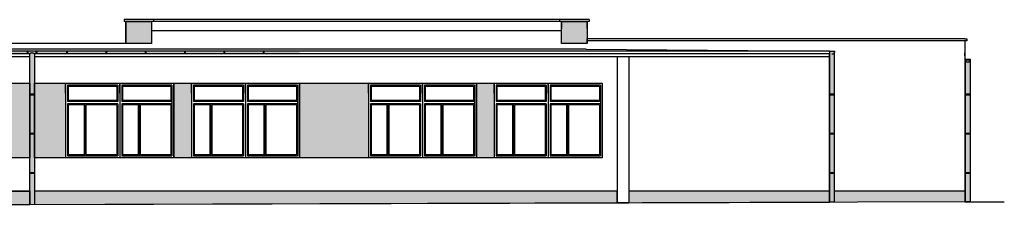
# Model space of a CAD drawing. Header units: millimetres. Extents: x -40063 to 512011, y 350190 to 687060.
# Tile 8 of 256: x 9601 to 34644, y 516173 to 520953. Entities that reach past the tile are written whole.
import ezdxf

# ---------------------------------------------------------------- set-up
doc = ezdxf.new("R2010")
doc.units = ezdxf.units.MM
doc.layers.add('2D - Ogólne', color=8, linetype='Continuous')
doc.layers.add('Konstrukcja - Ściany zew', color=8, linetype='Continuous')

msp = doc.modelspace()

# ---------------------------------------------------------------- hatches: boundary and pattern name
at = {"layer": 'Konstrukcja - Ściany zew', "linetype": 'Continuous', "lineweight": 0}
for points in [[(12953.82408, 520348.41336), (12303.82408, 520348.41336), (12303.82408, 520902.52686), (12953.82408, 520902.52686)], [(24033.82408, 520348.41336), (23383.82408, 520348.41336), (23383.82408, 520902.52686), (24033.82408, 520902.52686)], [(30194.47248, 520152.52686), (30335.36665, 520152.51808, -0.1742050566), (30319.25622, 520107.68149), (30319.25622, 516302.45022), (30199.25622, 516302.08652)], [(33643.82408, 519942.52686), (33784.71825, 519942.51808, -0.1408456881), (33773.969, 519905.11541), (33653.969, 519906.09775, -0.1367056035)], [(33653.969, 519906.09775), (33773.969, 519905.11541), (33773.969, 516312.52686), (33653.969, 516312.52686)], [(9019.71741, 519332.52686), (9854.6371, 519332.52686), (9854.6371, 517432.52686), (9019.71741, 517432.52686)], [(9974.63712, 519332.52686), (10769.71742, 519332.52686), (10769.71742, 517432.52686), (9974.63712, 517432.52686)], [(13519.71741, 519332.52686), (13969.71741, 519332.52686), (13969.71741, 517432.52686), (13519.71741, 517432.52686)], [(16719.71741, 519332.52686), (18469.71742, 519332.52686), (18469.71742, 517432.52686), (16719.71741, 517432.52686)], [(21219.71741, 519332.52686), (21669.71741, 519332.52686), (21669.71741, 517432.52686), (21219.71741, 517432.52686)], [(-12340.07758, 516582.52686), (9854.8192, 516582.52686), (9854.8192, 516240.423), (-12339.89551, 516173.1514)], [(9974.8192, 516240.78672), (25094.47253, 516286.61393), (30194.47248, 516302.07195), (30194.47248, 516582.52696), (25094.47253, 516582.52696), (25094.47253, 516286.61393), (24794.47241, 516286.61393), (24794.47241, 516582.52696), (9974.8192, 516582.52696)], [(30194.47248, 516302.07202), (30194.47248, 516582.52685), (30199.25622, 516582.52685), (30199.25622, 516302.08652)], [(30319.25622, 516582.52685), (33643.82408, 516582.52685), (33643.82408, 516312.52686), (30319.25622, 516302.45022)]]:
    msp.add_hatch(color=27, dxfattribs=at).paths.add_polyline_path(points)
at = {"layer": 'Konstrukcja - Ściany zew', "linetype": 'Continuous', "lineweight": 13}
for points in [[(-12460.28259, 520082.52686), (16719.71741, 520082.80173), (16719.71741, 520152.52088), (-12460.28259, 520152.52686)], [(9974.8192, 516240.78672), (9854.63712, 516240.78672), (9854.63712, 520082.52686), (9974.8192, 520082.52686)]]:
    msp.add_hatch(color=251, dxfattribs=at).paths.add_polyline_path(points)

# ---------------------------------------------------------------- linework, layer by layer
at = {"layer": '2D - Ogólne', "linetype": 'Continuous'}
for p, q in [((9974.63712, 519052.38197), (9854.63712, 519052.38197)), ((9974.63712, 519032.38197), (9854.63712, 519032.38197)), ((30319.25622, 519052.38197), (30199.25622, 519052.38197)), ((30319.25622, 519032.38197), (30199.25622, 519032.38197)), ((33773.969, 519052.38197), (33653.969, 519052.38197)), ((33773.969, 519032.38197), (33653.969, 519032.38197)), ((12094.71741, 518867.52686), (10819.71741, 518867.52686)), ((12094.71741, 518867.52686), (10819.71741, 518867.52686)), ((12094.71741, 518807.52686), (10819.71741, 518807.52686)), ((12094.71741, 518807.52686), (10819.71741, 518807.52686)), ((12069.71741, 518892.52686), (10844.71741, 518892.52686)), ((12069.71741, 518892.52686), (10844.71741, 518892.52686)), ((11244.71741, 518782.52686), (10844.71741, 518782.52686)), ((11244.71741, 518782.52686), (10844.71741, 518782.52686)), ((12069.71741, 518782.52686), (11294.71741, 518782.52686)), ((12069.71741, 518782.52686), (11294.71741, 518782.52686)), ((13469.71741, 518867.52686), (12194.71741, 518867.52686)), ((13469.71741, 518867.52686), (12194.71741, 518867.52686)), ((13469.71741, 518807.52686), (12194.71741, 518807.52686)), ((13469.71741, 518807.52686), (12194.71741, 518807.52686)), ((13444.71741, 518892.52686), (12219.71741, 518892.52686)), ((13444.71741, 518892.52686), (12219.71741, 518892.52686)), ((12619.71741, 518782.52686), (12219.71741, 518782.52686)), ((12619.71741, 518782.52686), (12219.71741, 518782.52686)), ((13444.71741, 518782.52686), (12669.71741, 518782.52686)), ((13444.71741, 518782.52686), (12669.71741, 518782.52686)), ((15294.71741, 518867.52686), (14019.71741, 518867.52686)), ((15294.71741, 518867.52686), (14019.71741, 518867.52686)), ((15294.71741, 518807.52686), (14019.71741, 518807.52686)), ((15294.71741, 518807.52686), (14019.71741, 518807.52686)), ((15269.71741, 518892.52686), (14044.71741, 518892.52686)), ((15269.71741, 518892.52686), (14044.71741, 518892.52686)), ((14444.71741, 518782.52686), (14044.71741, 518782.52686)), ((14444.71741, 518782.52686), (14044.71741, 518782.52686)), ((15269.71741, 518782.52686), (14494.71741, 518782.52686)), ((15269.71741, 518782.52686), (14494.71741, 518782.52686)), ((16669.71741, 518867.52686), (15394.71741, 518867.52686)), ((16669.71741, 518867.52686), (15394.71741, 518867.52686)), ((16669.71741, 518807.52686), (15394.71741, 518807.52686)), ((16669.71741, 518807.52686), (15394.71741, 518807.52686)), ((16644.71741, 518892.52686), (15419.71741, 518892.52686)), ((16644.71741, 518892.52686), (15419.71741, 518892.52686)), ((15819.71741, 518782.52686), (15419.71741, 518782.52686)), ((15819.71741, 518782.52686), (15419.71741, 518782.52686)), ((16644.71741, 518782.52686), (15869.71741, 518782.52686)), ((16644.71741, 518782.52686), (15869.71741, 518782.52686)), ((19794.71741, 518867.52686), (18519.71741, 518867.52686)), ((19794.71741, 518867.52686), (18519.71741, 518867.52686)), ((19794.71741, 518807.52686), (18519.71741, 518807.52686)), ((19794.71741, 518807.52686), (18519.71741, 518807.52686)), ((19769.71741, 518892.52686), (18544.71741, 518892.52686)), ((19769.71741, 518892.52686), (18544.71741, 518892.52686)), ((18944.71741, 518782.52686), (18544.71741, 518782.52686)), ((18944.71741, 518782.52686), (18544.71741, 518782.52686)), ((19769.71741, 518782.52686), (18994.71741, 518782.52686)), ((19769.71741, 518782.52686), (18994.71741, 518782.52686)), ((21169.71741, 518867.52686), (19894.71741, 518867.52686)), ((21169.71741, 518867.52686), (19894.71741, 518867.52686)), ((21169.71741, 518807.52686), (19894.71741, 518807.52686)), ((21169.71741, 518807.52686), (19894.71741, 518807.52686)), ((21144.71741, 518892.52686), (19919.71741, 518892.52686)), ((21144.71741, 518892.52686), (19919.71741, 518892.52686)), ((20319.71741, 518782.52686), (19919.71741, 518782.52686)), ((20319.71741, 518782.52686), (19919.71741, 518782.52686)), ((21144.71741, 518782.52686), (20369.71741, 518782.52686)), ((21144.71741, 518782.52686), (20369.71741, 518782.52686)), ((22994.71741, 518867.52686), (21719.71741, 518867.52686)), ((22994.71741, 518867.52686), (21719.71741, 518867.52686)), ((22994.71741, 518807.52686), (21719.71741, 518807.52686)), ((22994.71741, 518807.52686), (21719.71741, 518807.52686)), ((22969.71741, 518892.52686), (21744.71741, 518892.52686)), ((22969.71741, 518892.52686), (21744.71741, 518892.52686)), ((22144.71741, 518782.52686), (21744.71741, 518782.52686)), ((22144.71741, 518782.52686), (21744.71741, 518782.52686)), ((22969.71741, 518782.52686), (22194.71741, 518782.52686)), ((22969.71741, 518782.52686), (22194.71741, 518782.52686)), ((24369.71741, 518867.52686), (23094.71741, 518867.52686)), ((24369.71741, 518867.52686), (23094.71741, 518867.52686)), ((24369.71741, 518807.52686), (23094.71741, 518807.52686)), ((24369.71741, 518807.52686), (23094.71741, 518807.52686)), ((24344.71741, 518892.52686), (23119.71741, 518892.52686)), ((24344.71741, 518892.52686), (23119.71741, 518892.52686)), ((23519.71741, 518782.52686), (23119.71741, 518782.52686)), ((23519.71741, 518782.52686), (23119.71741, 518782.52686)), ((24344.71741, 518782.52686), (23569.71741, 518782.52686)), ((24344.71741, 518782.52686), (23569.71741, 518782.52686)), ((9974.63712, 518052.38197), (9854.63712, 518052.38197)), ((9974.63712, 518032.38197), (9854.63712, 518032.38197)), ((30319.25622, 518052.38197), (30199.25622, 518052.38197)), ((30319.25622, 518032.38197), (30199.25622, 518032.38197)), ((33773.969, 518052.38197), (33653.969, 518052.38197)), ((33773.969, 518032.38197), (33653.969, 518032.38197)), ((9974.63712, 517052.38197), (9854.63712, 517052.38197)), ((9974.63712, 517032.38197), (9854.63712, 517032.38197)), ((30319.25622, 517052.38197), (30199.25622, 517052.38197)), ((30319.25622, 517032.38197), (30199.25622, 517032.38197)), ((33773.969, 517052.38197), (33653.969, 517052.38197)), ((33773.969, 517032.38197), (33653.969, 517032.38197)), ((33643.82408, 516582.52686), (33643.82408, 516312.52686)), ((33643.82408, 516312.52686), (-12459.89551, 516172.78768))]:
    msp.add_line(p, q, dxfattribs=at)
at = {"layer": '2D - Ogólne', "linetype": 'Continuous', "flags": 128}
for points in [[(9854.8192, 516240.423), (9854.63712, 516300.49586), (9854.63712, 520082.52686)], [(9974.63712, 520082.52686), (9974.63712, 516300.85958), (9974.8192, 516240.78672)], [(30319.25622, 520107.68149), (30319.25622, 516302.45022), (30199.25622, 516302.08652), (30199.25622, 520082.52686)], [(33773.969, 519905.11541), (33773.969, 516312.52686), (33653.969, 516312.52686), (33653.969, 519906.09775)]]:
    msp.add_lwpolyline(points, dxfattribs=at)
at = {"layer": '2D - Ogólne', "linetype": 'Continuous'}
for centre, radius, start, end in [((30264.91956, 520152.51808), 70.44709, 263.478355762, 0), ((9914.63712, 519994.04227), 106.90894, 55.859424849, 124.140575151), ((33714.27116, 519942.51808), 70.44709, 179.992862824, 0)]:
    msp.add_arc(centre, radius, start, end, dxfattribs=at)
at = {"layer": 'Konstrukcja - Ściany zew', "linetype": 'Continuous'}
for p, q in [((12303.82408, 520952.52686), (12253.82408, 520952.52686)), ((12253.82408, 520952.52686), (12253.82408, 520902.52686)), ((24083.82408, 520902.52686), (12253.82408, 520902.52686)), ((24083.82408, 520952.52686), (12303.82408, 520952.52686)), ((12303.82408, 520902.52686), (12303.82408, 520348.41336)), ((12953.82408, 520902.52686), (12953.82408, 520348.41336)), ((13003.82408, 520952.52686), (13003.82408, 520902.52686)), ((23333.82408, 520952.52686), (23333.82408, 520902.52686)), ((23383.82408, 520902.52686), (23383.82408, 520729.09062)), ((24033.82408, 520729.09062), (24033.82408, 520902.52686)), ((24083.82408, 520952.52686), (24083.82408, 520902.52686)), ((12953.82408, 520674.78358), (23383.82408, 520674.78358)), ((24033.82408, 520793.20412), (24033.82408, 520729.09062)), ((24033.82408, 520348.41336), (24033.82408, 520464.79774)), ((33643.82408, 520462.52686), (24033.82408, 520462.52686)), ((33693.82408, 520412.52686), (24033.82408, 520412.52686)), ((33643.82408, 520462.52686), (33693.82408, 520462.52686)), ((33643.82408, 520412.52686), (33643.82408, 516582.52686)), ((33693.82408, 520462.52686), (33693.82408, 520412.52686)), ((12953.82408, 520348.41336), (-24180.28259, 520348.41336)), ((24007.5392, 520202.52686), (-24180.28259, 520202.52686)), ((30194.47248, 520152.52686), (-24180.28259, 520152.52686)), ((9791.0411, 520152.52686), (9791.0411, 520082.52686)), ((9811.0411, 520152.52686), (9811.0411, 520082.52686)), ((10012.51143, 520152.52686), (10012.51143, 520082.52686)), ((10032.51143, 520152.52686), (10032.51143, 520082.52686)), ((10791.0411, 520152.52686), (10791.0411, 520082.52686)), ((10811.0411, 520152.52686), (10811.0411, 520082.52686)), ((11791.0411, 520152.52686), (11791.0411, 520082.52686)), ((11811.0411, 520152.52686), (11811.0411, 520082.52686)), ((12791.0411, 520152.52686), (12791.0411, 520082.52686)), ((12811.0411, 520152.52686), (12811.0411, 520082.52686)), ((13791.0411, 520152.52686), (13791.0411, 520082.52686)), ((13811.0411, 520152.52686), (13811.0411, 520082.52686)), ((14791.0411, 520152.52686), (14791.0411, 520082.52686)), ((14811.0411, 520152.52686), (14811.0411, 520082.52686)), ((15791.0411, 520152.52686), (15791.0411, 520082.52686)), ((15811.0411, 520152.52686), (15811.0411, 520082.52686)), ((24033.82408, 520348.41336), (23383.82408, 520348.41336)), ((24007.5392, 520202.52686), (30176.99536, 520152.52686)), ((30194.47248, 520152.52686), (30194.47248, 516302.07196)), ((30194.47248, 520152.52686), (30335.36665, 520152.51808)), ((9854.63712, 520082.52686), (-12340.28259, 520082.52686)), ((9854.63712, 520002.52686), (-12340.07758, 520002.52686)), ((30194.47248, 520082.52686), (9974.63712, 520082.52686)), ((30194.47248, 520002.52686), (9974.63712, 520002.52686)), ((24794.47248, 520002.52686), (24794.47248, 516285.7047)), ((25094.47248, 520002.52686), (25094.47248, 516286.614)), ((33643.82408, 520035.35041), (33643.82408, 520109.96991)), ((33643.82408, 519942.52686), (33784.71825, 519942.51808)), ((10769.71741, 519332.52686), (12144.71741, 519332.52686)), ((10769.71741, 519282.52686), (10769.71741, 519332.52686)), ((10769.71741, 519332.52686), (12144.71741, 519332.52686)), ((10769.71741, 519282.52686), (10769.71741, 519332.52686)), ((10769.71741, 519082.52686), (10769.71741, 519282.52686)), ((10769.71741, 519082.52686), (10769.71741, 519282.52686)), ((12094.71741, 519282.52686), (10819.71741, 519282.52686)), ((10819.71741, 519282.52686), (10819.71741, 518867.52686)), ((12094.71741, 519282.52686), (10819.71741, 519282.52686)), ((10819.71741, 519282.52686), (10819.71741, 518867.52686)), ((10844.71741, 519257.52686), (12069.71741, 519257.52686)), ((10844.71741, 518892.52686), (10844.71741, 519257.52686)), ((10844.71741, 519257.52686), (12069.71741, 519257.52686)), ((10844.71741, 518892.52686), (10844.71741, 519257.52686)), ((12069.71741, 519257.52686), (12069.71741, 518892.52686)), ((12069.71741, 519257.52686), (12069.71741, 518892.52686)), ((12094.71741, 519282.52686), (12094.71741, 518867.52686)), ((12094.71741, 519282.52686), (12094.71741, 518867.52686)), ((12144.71741, 519332.52686), (12144.71741, 517432.52686)), ((12144.71741, 519332.52686), (12144.71741, 517432.52686)), ((12144.71741, 519332.52686), (13519.71741, 519332.52686)), ((12144.71741, 519282.52686), (12144.71741, 519332.52686)), ((12144.71741, 519332.52686), (13519.71741, 519332.52686)), ((12144.71741, 519282.52686), (12144.71741, 519332.52686)), ((12144.71741, 519082.52686), (12144.71741, 519282.52686)), ((12144.71741, 519082.52686), (12144.71741, 519282.52686)), ((13469.71741, 519282.52686), (12194.71741, 519282.52686)), ((12194.71741, 519282.52686), (12194.71741, 518867.52686)), ((13469.71741, 519282.52686), (12194.71741, 519282.52686)), ((12194.71741, 519282.52686), (12194.71741, 518867.52686)), ((12219.71741, 519257.52686), (13444.71741, 519257.52686)), ((12219.71741, 518892.52686), (12219.71741, 519257.52686)), ((12219.71741, 519257.52686), (13444.71741, 519257.52686)), ((12219.71741, 518892.52686), (12219.71741, 519257.52686)), ((13444.71741, 519257.52686), (13444.71741, 518892.52686)), ((13444.71741, 519257.52686), (13444.71741, 518892.52686)), ((13469.71741, 519282.52686), (13469.71741, 517482.52686)), ((13469.71741, 519282.52686), (13469.71741, 517482.52686)), ((13519.71741, 519332.52686), (13519.71741, 517432.52686)), ((13519.71741, 519332.52686), (13519.71741, 517432.52686)), ((13969.71741, 519332.52686), (15344.71741, 519332.52686)), ((13969.71741, 519282.52686), (13969.71741, 519332.52686)), ((13969.71741, 519332.52686), (15344.71741, 519332.52686)), ((13969.71741, 519282.52686), (13969.71741, 519332.52686)), ((13969.71741, 519082.52686), (13969.71741, 519282.52686)), ((13969.71741, 519082.52686), (13969.71741, 519282.52686)), ((15294.71741, 519282.52686), (14019.71741, 519282.52686)), ((14019.71741, 519282.52686), (14019.71741, 518867.52686)), ((15294.71741, 519282.52686), (14019.71741, 519282.52686)), ((14019.71741, 519282.52686), (14019.71741, 518867.52686)), ((14044.71741, 519257.52686), (15269.71741, 519257.52686)), ((14044.71741, 518892.52686), (14044.71741, 519257.52686)), ((14044.71741, 519257.52686), (15269.71741, 519257.52686)), ((14044.71741, 518892.52686), (14044.71741, 519257.52686)), ((15269.71741, 519257.52686), (15269.71741, 518892.52686)), ((15269.71741, 519257.52686), (15269.71741, 518892.52686)), ((15294.71741, 519282.52686), (15294.71741, 518867.52686)), ((15294.71741, 519282.52686), (15294.71741, 518867.52686)), ((15344.71741, 519332.52686), (15344.71741, 517432.52686)), ((15344.71741, 519332.52686), (15344.71741, 517432.52686)), ((15344.71741, 519332.52686), (16719.71741, 519332.52686)), ((15344.71741, 519282.52686), (15344.71741, 519332.52686)), ((15344.71741, 519332.52686), (16719.71741, 519332.52686)), ((15344.71741, 519282.52686), (15344.71741, 519332.52686)), ((15344.71741, 519082.52686), (15344.71741, 519282.52686)), ((15344.71741, 519082.52686), (15344.71741, 519282.52686)), ((16669.71741, 519282.52686), (15394.71741, 519282.52686)), ((15394.71741, 519282.52686), (15394.71741, 518867.52686)), ((16669.71741, 519282.52686), (15394.71741, 519282.52686)), ((15394.71741, 519282.52686), (15394.71741, 518867.52686)), ((15419.71741, 519257.52686), (16644.71741, 519257.52686)), ((15419.71741, 518892.52686), (15419.71741, 519257.52686)), ((15419.71741, 519257.52686), (16644.71741, 519257.52686)), ((15419.71741, 518892.52686), (15419.71741, 519257.52686)), ((16644.71741, 519257.52686), (16644.71741, 518892.52686)), ((16644.71741, 519257.52686), (16644.71741, 518892.52686)), ((16669.71741, 519282.52686), (16669.71741, 517482.52686)), ((16669.71741, 519282.52686), (16669.71741, 517482.52686)), ((16719.71741, 519332.52686), (16719.71741, 517432.52686)), ((16719.71741, 519332.52686), (16719.71741, 517432.52686)), ((18469.71741, 519332.52686), (19844.71741, 519332.52686)), ((18469.71741, 519282.52686), (18469.71741, 519332.52686)), ((18469.71741, 519332.52686), (19844.71741, 519332.52686)), ((18469.71741, 519282.52686), (18469.71741, 519332.52686)), ((18469.71741, 519082.52686), (18469.71741, 519282.52686)), ((18469.71741, 519082.52686), (18469.71741, 519282.52686)), ((19794.71741, 519282.52686), (18519.71741, 519282.52686)), ((18519.71741, 519282.52686), (18519.71741, 518867.52686)), ((19794.71741, 519282.52686), (18519.71741, 519282.52686)), ((18519.71741, 519282.52686), (18519.71741, 518867.52686)), ((18544.71741, 519257.52686), (19769.71741, 519257.52686)), ((18544.71741, 518892.52686), (18544.71741, 519257.52686)), ((18544.71741, 519257.52686), (19769.71741, 519257.52686)), ((18544.71741, 518892.52686), (18544.71741, 519257.52686)), ((19769.71741, 519257.52686), (19769.71741, 518892.52686)), ((19769.71741, 519257.52686), (19769.71741, 518892.52686)), ((19794.71741, 519282.52686), (19794.71741, 518867.52686)), ((19794.71741, 519282.52686), (19794.71741, 518867.52686)), ((19844.71741, 519332.52686), (19844.71741, 517432.52686)), ((19844.71741, 519332.52686), (19844.71741, 517432.52686)), ((19844.71741, 519332.52686), (21219.71741, 519332.52686)), ((19844.71741, 519282.52686), (19844.71741, 519332.52686)), ((19844.71741, 519332.52686), (21219.71741, 519332.52686)), ((19844.71741, 519282.52686), (19844.71741, 519332.52686)), ((19844.71741, 519082.52686), (19844.71741, 519282.52686)), ((19844.71741, 519082.52686), (19844.71741, 519282.52686)), ((21169.71741, 519282.52686), (19894.71741, 519282.52686)), ((19894.71741, 519282.52686), (19894.71741, 518867.52686)), ((21169.71741, 519282.52686), (19894.71741, 519282.52686)), ((19894.71741, 519282.52686), (19894.71741, 518867.52686)), ((19919.71741, 519257.52686), (21144.71741, 519257.52686)), ((19919.71741, 518892.52686), (19919.71741, 519257.52686)), ((19919.71741, 519257.52686), (21144.71741, 519257.52686)), ((19919.71741, 518892.52686), (19919.71741, 519257.52686)), ((21144.71741, 519257.52686), (21144.71741, 518892.52686)), ((21144.71741, 519257.52686), (21144.71741, 518892.52686)), ((21169.71741, 519282.52686), (21169.71741, 517482.52686)), ((21169.71741, 519282.52686), (21169.71741, 517482.52686)), ((21219.71741, 519332.52686), (21219.71741, 517432.52686)), ((21219.71741, 519332.52686), (21219.71741, 517432.52686)), ((21669.71741, 519332.52686), (23044.71741, 519332.52686)), ((21669.71741, 519282.52686), (21669.71741, 519332.52686)), ((21669.71741, 519332.52686), (23044.71741, 519332.52686)), ((21669.71741, 519282.52686), (21669.71741, 519332.52686)), ((21669.71741, 519082.52686), (21669.71741, 519282.52686)), ((21669.71741, 519082.52686), (21669.71741, 519282.52686)), ((22994.71741, 519282.52686), (21719.71741, 519282.52686)), ((21719.71741, 519282.52686), (21719.71741, 518867.52686)), ((22994.71741, 519282.52686), (21719.71741, 519282.52686)), ((21719.71741, 519282.52686), (21719.71741, 518867.52686)), ((21744.71741, 519257.52686), (22969.71741, 519257.52686)), ((21744.71741, 518892.52686), (21744.71741, 519257.52686)), ((21744.71741, 519257.52686), (22969.71741, 519257.52686)), ((21744.71741, 518892.52686), (21744.71741, 519257.52686)), ((22969.71741, 519257.52686), (22969.71741, 518892.52686)), ((22969.71741, 519257.52686), (22969.71741, 518892.52686)), ((22994.71741, 519282.52686), (22994.71741, 518867.52686)), ((22994.71741, 519282.52686), (22994.71741, 518867.52686)), ((23044.71741, 519332.52686), (23044.71741, 517432.52686)), ((23044.71741, 519332.52686), (23044.71741, 517432.52686)), ((23044.71741, 519332.52686), (24419.71741, 519332.52686)), ((23044.71741, 519282.52686), (23044.71741, 519332.52686)), ((23044.71741, 519332.52686), (24419.71741, 519332.52686)), ((23044.71741, 519282.52686), (23044.71741, 519332.52686)), ((23044.71741, 519082.52686), (23044.71741, 519282.52686)), ((23044.71741, 519082.52686), (23044.71741, 519282.52686)), ((24369.71741, 519282.52686), (23094.71741, 519282.52686)), ((23094.71741, 519282.52686), (23094.71741, 518867.52686)), ((24369.71741, 519282.52686), (23094.71741, 519282.52686)), ((23094.71741, 519282.52686), (23094.71741, 518867.52686)), ((23119.71741, 519257.52686), (24344.71741, 519257.52686)), ((23119.71741, 518892.52686), (23119.71741, 519257.52686)), ((23119.71741, 519257.52686), (24344.71741, 519257.52686)), ((23119.71741, 518892.52686), (23119.71741, 519257.52686)), ((24344.71741, 519257.52686), (24344.71741, 518892.52686)), ((24344.71741, 519257.52686), (24344.71741, 518892.52686)), ((24369.71741, 519282.52686), (24369.71741, 517482.52686)), ((24369.71741, 519282.52686), (24369.71741, 517482.52686)), ((24419.71741, 519332.52686), (24419.71741, 517432.52686)), ((24419.71741, 519332.52686), (24419.71741, 517432.52686)), ((10769.71741, 519082.52686), (10769.71741, 517432.52686)), ((10769.71741, 519082.52686), (10769.71741, 517432.52686)), ((12144.71741, 519082.52686), (12144.71741, 517432.52686)), ((13969.71741, 519082.52686), (13969.71741, 517432.52686)), ((13969.71741, 519082.52686), (13969.71741, 517432.52686)), ((15344.71741, 519082.52686), (15344.71741, 517432.52686)), ((18469.71741, 519082.52686), (18469.71741, 517432.52686)), ((18469.71741, 519082.52686), (18469.71741, 517432.52686)), ((19844.71741, 519082.52686), (19844.71741, 517432.52686)), ((21669.71741, 519082.52686), (21669.71741, 517432.52686)), ((21669.71741, 519082.52686), (21669.71741, 517432.52686)), ((23044.71741, 519082.52686), (23044.71741, 517432.52686)), ((10819.71741, 518807.52686), (10819.71741, 517482.52686)), ((10819.71741, 518807.52686), (10819.71741, 517482.52686)), ((10844.71741, 517507.52686), (10844.71741, 518782.52686)), ((10844.71741, 517507.52686), (10844.71741, 518782.52686)), ((11244.71741, 517507.52686), (11244.71741, 518782.52686)), ((11244.71741, 517507.52686), (11244.71741, 518782.52686)), ((11269.71741, 517482.52686), (11269.71741, 518807.52686)), ((11269.71741, 517482.52686), (11269.71741, 518807.52686)), ((11294.71741, 517507.52686), (11294.71741, 518782.52686)), ((11294.71741, 517507.52686), (11294.71741, 518782.52686)), ((12069.71741, 518782.52686), (12069.71741, 517507.52686)), ((12069.71741, 518782.52686), (12069.71741, 517507.52686)), ((12094.71741, 518807.52686), (12094.71741, 517482.52686)), ((12094.71741, 518807.52686), (12094.71741, 517482.52686)), ((12194.71741, 518807.52686), (12194.71741, 517542.52686)), ((12194.71741, 518757.52686), (12194.71741, 517482.52686)), ((12219.71741, 517507.52686), (12219.71741, 518782.52686)), ((12219.71741, 517507.52686), (12219.71741, 518782.52686)), ((12619.71741, 517507.52686), (12619.71741, 518782.52686)), ((12619.71741, 517507.52686), (12619.71741, 518782.52686)), ((12644.71741, 517482.52686), (12644.71741, 518807.52686)), ((12644.71741, 517482.52686), (12644.71741, 518807.52686)), ((12669.71741, 517507.52686), (12669.71741, 518782.52686)), ((12669.71741, 517507.52686), (12669.71741, 518782.52686)), ((13444.71741, 518782.52686), (13444.71741, 517507.52686)), ((13444.71741, 518782.52686), (13444.71741, 517507.52686)), ((14019.71741, 518807.52686), (14019.71741, 517482.52686)), ((14019.71741, 518807.52686), (14019.71741, 517482.52686)), ((14044.71741, 517507.52686), (14044.71741, 518782.52686)), ((14044.71741, 517507.52686), (14044.71741, 518782.52686)), ((14444.71741, 517507.52686), (14444.71741, 518782.52686)), ((14444.71741, 517507.52686), (14444.71741, 518782.52686)), ((14469.71741, 517482.52686), (14469.71741, 518807.52686)), ((14469.71741, 517482.52686), (14469.71741, 518807.52686)), ((14494.71741, 517507.52686), (14494.71741, 518782.52686)), ((14494.71741, 517507.52686), (14494.71741, 518782.52686)), ((15269.71741, 518782.52686), (15269.71741, 517507.52686)), ((15269.71741, 518782.52686), (15269.71741, 517507.52686)), ((15294.71741, 518807.52686), (15294.71741, 517482.52686)), ((15294.71741, 518807.52686), (15294.71741, 517482.52686)), ((15394.71741, 518807.52686), (15394.71741, 517482.52686)), ((15394.71741, 518807.52686), (15394.71741, 517482.52686)), ((15419.71741, 517507.52686), (15419.71741, 518782.52686)), ((15419.71741, 517507.52686), (15419.71741, 518782.52686)), ((15819.71741, 517507.52686), (15819.71741, 518782.52686)), ((15819.71741, 517507.52686), (15819.71741, 518782.52686)), ((15844.71741, 517482.52686), (15844.71741, 518807.52686)), ((15844.71741, 517482.52686), (15844.71741, 518807.52686)), ((15869.71741, 517507.52686), (15869.71741, 518782.52686)), ((15869.71741, 517507.52686), (15869.71741, 518782.52686)), ((16644.71741, 518782.52686), (16644.71741, 517507.52686)), ((16644.71741, 518782.52686), (16644.71741, 517507.52686)), ((18519.71741, 518807.52686), (18519.71741, 517482.52686)), ((18519.71741, 518807.52686), (18519.71741, 517482.52686)), ((18544.71741, 517507.52686), (18544.71741, 518782.52686)), ((18544.71741, 517507.52686), (18544.71741, 518782.52686)), ((18944.71741, 517507.52686), (18944.71741, 518782.52686)), ((18944.71741, 517507.52686), (18944.71741, 518782.52686)), ((18969.71741, 517482.52686), (18969.71741, 518807.52686)), ((18969.71741, 517482.52686), (18969.71741, 518807.52686)), ((18994.71741, 517507.52686), (18994.71741, 518782.52686)), ((18994.71741, 517507.52686), (18994.71741, 518782.52686)), ((19769.71741, 518782.52686), (19769.71741, 517507.52686)), ((19769.71741, 518782.52686), (19769.71741, 517507.52686)), ((19794.71741, 518807.52686), (19794.71741, 517482.52686)), ((19794.71741, 518807.52686), (19794.71741, 517482.52686)), ((19894.71741, 518807.52686), (19894.71741, 517542.52686)), ((19894.71741, 518757.52686), (19894.71741, 517482.52686)), ((19919.71741, 517507.52686), (19919.71741, 518782.52686)), ((19919.71741, 517507.52686), (19919.71741, 518782.52686)), ((20319.71741, 517507.52686), (20319.71741, 518782.52686)), ((20319.71741, 517507.52686), (20319.71741, 518782.52686)), ((20344.71741, 517482.52686), (20344.71741, 518807.52686)), ((20344.71741, 517482.52686), (20344.71741, 518807.52686)), ((20369.71741, 517507.52686), (20369.71741, 518782.52686)), ((20369.71741, 517507.52686), (20369.71741, 518782.52686)), ((21144.71741, 518782.52686), (21144.71741, 517507.52686)), ((21144.71741, 518782.52686), (21144.71741, 517507.52686)), ((21719.71741, 518807.52686), (21719.71741, 517482.52686)), ((21719.71741, 518807.52686), (21719.71741, 517482.52686)), ((21744.71741, 517507.52686), (21744.71741, 518782.52686)), ((21744.71741, 517507.52686), (21744.71741, 518782.52686)), ((22144.71741, 517507.52686), (22144.71741, 518782.52686)), ((22144.71741, 517507.52686), (22144.71741, 518782.52686)), ((22169.71741, 517482.52686), (22169.71741, 518807.52686)), ((22169.71741, 517482.52686), (22169.71741, 518807.52686)), ((22194.71741, 517507.52686), (22194.71741, 518782.52686)), ((22194.71741, 517507.52686), (22194.71741, 518782.52686)), ((22969.71741, 518782.52686), (22969.71741, 517507.52686)), ((22969.71741, 518782.52686), (22969.71741, 517507.52686)), ((22994.71741, 518807.52686), (22994.71741, 517482.52686)), ((22994.71741, 518807.52686), (22994.71741, 517482.52686)), ((23094.71741, 518807.52686), (23094.71741, 517482.52686)), ((23094.71741, 518807.52686), (23094.71741, 517482.52686)), ((23119.71741, 517507.52686), (23119.71741, 518782.52686)), ((23119.71741, 517507.52686), (23119.71741, 518782.52686)), ((23519.71741, 517507.52686), (23519.71741, 518782.52686)), ((23519.71741, 517507.52686), (23519.71741, 518782.52686)), ((23544.71741, 517482.52686), (23544.71741, 518807.52686)), ((23544.71741, 517482.52686), (23544.71741, 518807.52686)), ((23569.71741, 517507.52686), (23569.71741, 518782.52686)), ((23569.71741, 517507.52686), (23569.71741, 518782.52686)), ((24344.71741, 518782.52686), (24344.71741, 517507.52686)), ((24344.71741, 518782.52686), (24344.71741, 517507.52686)), ((12144.71741, 517432.52686), (10769.71741, 517432.52686)), ((12144.71741, 517432.52686), (10769.71741, 517432.52686)), ((10819.71741, 517482.52686), (12094.71741, 517482.52686)), ((10819.71741, 517482.52686), (12094.71741, 517482.52686)), ((11244.71741, 517507.52686), (10844.71741, 517507.52686)), ((11244.71741, 517507.52686), (10844.71741, 517507.52686)), ((12069.71741, 517507.52686), (11294.71741, 517507.52686)), ((12069.71741, 517507.52686), (11294.71741, 517507.52686)), ((13519.71741, 517432.52686), (12144.71741, 517432.52686)), ((13519.71741, 517432.52686), (12144.71741, 517432.52686)), ((12194.71741, 517482.52686), (13469.71741, 517482.52686)), ((12194.71741, 517482.52686), (13469.71741, 517482.52686)), ((12619.71741, 517507.52686), (12219.71741, 517507.52686)), ((12619.71741, 517507.52686), (12219.71741, 517507.52686)), ((13444.71741, 517507.52686), (12669.71741, 517507.52686)), ((13444.71741, 517507.52686), (12669.71741, 517507.52686)), ((15344.71741, 517432.52686), (13969.71741, 517432.52686)), ((15344.71741, 517432.52686), (13969.71741, 517432.52686)), ((14019.71741, 517482.52686), (15294.71741, 517482.52686)), ((14019.71741, 517482.52686), (15294.71741, 517482.52686)), ((14444.71741, 517507.52686), (14044.71741, 517507.52686)), ((14444.71741, 517507.52686), (14044.71741, 517507.52686)), ((15269.71741, 517507.52686), (14494.71741, 517507.52686)), ((15269.71741, 517507.52686), (14494.71741, 517507.52686)), ((16719.71741, 517432.52686), (15344.71741, 517432.52686)), ((16719.71741, 517432.52686), (15344.71741, 517432.52686)), ((15394.71741, 517482.52686), (16669.71741, 517482.52686)), ((15394.71741, 517482.52686), (16669.71741, 517482.52686)), ((15819.71741, 517507.52686), (15419.71741, 517507.52686)), ((15819.71741, 517507.52686), (15419.71741, 517507.52686)), ((16644.71741, 517507.52686), (15869.71741, 517507.52686)), ((16644.71741, 517507.52686), (15869.71741, 517507.52686)), ((19844.71741, 517432.52686), (18469.71741, 517432.52686)), ((19844.71741, 517432.52686), (18469.71741, 517432.52686)), ((18519.71741, 517482.52686), (19794.71741, 517482.52686)), ((18519.71741, 517482.52686), (19794.71741, 517482.52686)), ((18944.71741, 517507.52686), (18544.71741, 517507.52686)), ((18944.71741, 517507.52686), (18544.71741, 517507.52686)), ((19769.71741, 517507.52686), (18994.71741, 517507.52686)), ((19769.71741, 517507.52686), (18994.71741, 517507.52686)), ((21219.71741, 517432.52686), (19844.71741, 517432.52686)), ((21219.71741, 517432.52686), (19844.71741, 517432.52686)), ((19894.71741, 517482.52686), (21169.71741, 517482.52686)), ((19894.71741, 517482.52686), (21169.71741, 517482.52686)), ((20319.71741, 517507.52686), (19919.71741, 517507.52686)), ((20319.71741, 517507.52686), (19919.71741, 517507.52686)), ((21144.71741, 517507.52686), (20369.71741, 517507.52686)), ((21144.71741, 517507.52686), (20369.71741, 517507.52686)), ((23044.71741, 517432.52686), (21669.71741, 517432.52686)), ((23044.71741, 517432.52686), (21669.71741, 517432.52686)), ((21719.71741, 517482.52686), (22994.71741, 517482.52686)), ((21719.71741, 517482.52686), (22994.71741, 517482.52686)), ((22144.71741, 517507.52686), (21744.71741, 517507.52686)), ((22144.71741, 517507.52686), (21744.71741, 517507.52686)), ((22969.71741, 517507.52686), (22194.71741, 517507.52686)), ((22969.71741, 517507.52686), (22194.71741, 517507.52686)), ((24419.71741, 517432.52686), (23044.71741, 517432.52686)), ((24419.71741, 517432.52686), (23044.71741, 517432.52686)), ((23094.71741, 517482.52686), (24369.71741, 517482.52686)), ((23094.71741, 517482.52686), (24369.71741, 517482.52686)), ((23519.71741, 517507.52686), (23119.71741, 517507.52686)), ((23519.71741, 517507.52686), (23119.71741, 517507.52686)), ((24344.71741, 517507.52686), (23569.71741, 517507.52686)), ((24344.71741, 517507.52686), (23569.71741, 517507.52686)), ((9854.63712, 516582.52686), (-12340.07758, 516582.52686)), ((24789.71741, 516582.52686), (9974.63712, 516582.52686)), ((24794.47248, 516582.52686), (16769.71741, 516582.52686)), ((29674.47248, 516582.52686), (25094.47248, 516582.52686)), ((30189.71741, 516582.52686), (25094.47248, 516582.52686)), ((30194.47248, 516582.52686), (29794.47248, 516582.52686)), ((30194.47248, 516582.52686), (30144.47248, 516582.52686)), ((30199.25622, 516582.52686), (30194.47248, 516582.52686)), ((33643.82408, 516582.52686), (30319.25622, 516582.52686)), ((33643.82408, 516312.52686), (34643.82408, 516312.52686))]:
    msp.add_line(p, q, dxfattribs=at)
at = {"layer": 'Konstrukcja - Ściany zew', "linetype": 'Continuous', "flags": 128}
for points in [[(12953.82408, 520348.41336), (12303.82408, 520348.41336), (12303.82408, 520902.52686), (12953.82408, 520902.52686)], [(24033.82408, 520348.41336), (23383.82408, 520348.41336), (23383.82408, 520902.52686), (24033.82408, 520902.52686)], [(9019.71741, 519332.52686), (9854.6371, 519332.52686), (9854.6371, 517432.52686), (9019.71741, 517432.52686)], [(9974.63712, 519332.52686), (10769.71742, 519332.52686), (10769.71742, 517432.52686), (9974.63712, 517432.52686)], [(13519.71741, 519332.52686), (13969.71741, 519332.52686), (13969.71741, 517432.52686), (13519.71741, 517432.52686)], [(16719.71741, 519332.52686), (18469.71742, 519332.52686), (18469.71742, 517432.52686), (16719.71741, 517432.52686)], [(21219.71741, 519332.52686), (21669.71741, 519332.52686), (21669.71741, 517432.52686), (21219.71741, 517432.52686)], [(-12340.07758, 516582.52686), (9854.8192, 516582.52686), (9854.8192, 516240.423), (-12339.89551, 516173.1514)], [(9974.8192, 516240.78672), (25094.47253, 516286.61393), (30194.47248, 516302.07195), (30194.47248, 516582.52696), (25094.47253, 516582.52696), (25094.47253, 516286.61393), (24794.47241, 516286.61393), (24794.47241, 516582.52696), (9974.8192, 516582.52696)]]:
    msp.add_lwpolyline(points, close=True, dxfattribs=at)

doc.saveas('drawing.dxf')
